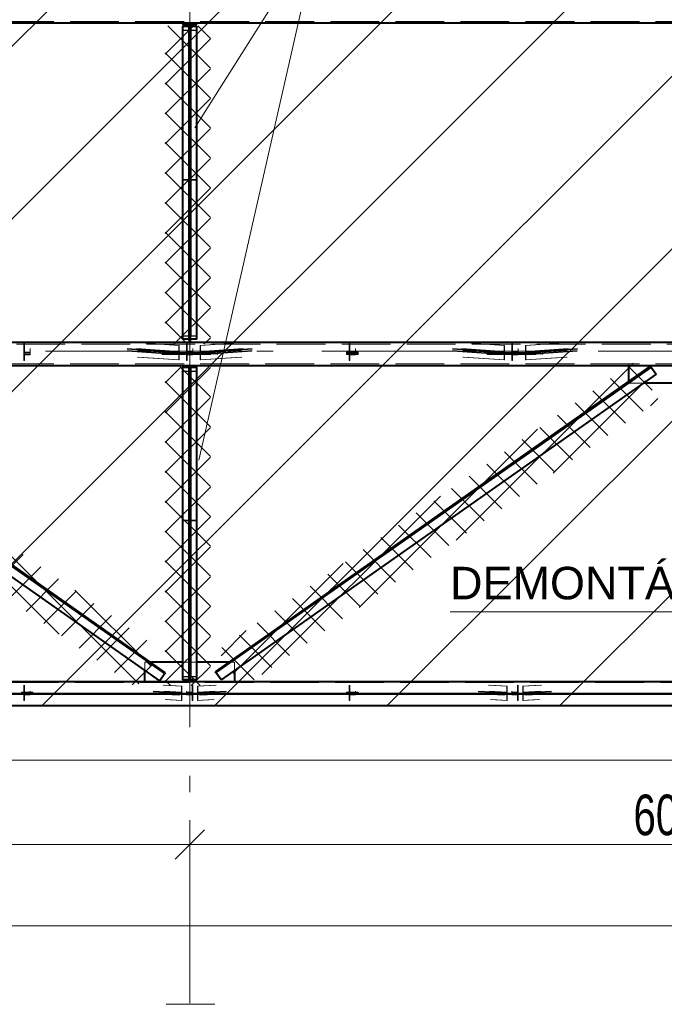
# Model space of a CAD drawing. Header units: metres. Extents: x 235 to 340, y 94 to 153.
# Tile 11 of 48: x 252.22 to 256.18, y 126.79 to 132.84. Entities that reach past the tile are written whole.
import ezdxf

# ---------------------------------------------------------------- set-up
doc = ezdxf.new("R2010")
doc.units = ezdxf.units.M
doc.linetypes.add('__RA_15', pattern=[1.7, 1, -0.3, 0.1, -0.3])
doc.linetypes.add('__RA_2', pattern=[0.4, 0.3, -0.1])
for name, color, linetype, lineweight in [('OSY', 204, '__RA_15', 13), ('POPIS', 7, 'Continuous', 13), ('Standard', 7, 'Continuous', 40), ('VYZTUZ', 11, 'Continuous', 50)]:
    doc.layers.add(name, color=color, linetype=linetype, lineweight=lineweight)
doc.styles.add('ARIAL', font='ARIAL.TTF')

msp = doc.modelspace()

# ---------------------------------------------------------------- linework, layer by layer
at = {"layer": 'OSY', "color": 204, "linetype": '__RA_15', "lineweight": 13}
for p, q in [((253.2656, 126.7921), (253.2656, 152.3201)), ((242.1779, 130.8043), (323.2759, 130.8043)), ((242.1779, 128.6966), (323.2759, 128.6966)), ((253.2656, 126.7921), (253.2656, 126.7921))]:
    msp.add_line(p, q, dxfattribs=at)
at = {"layer": 'OSY', "color": 204, "linetype": 'Continuous', "lineweight": 13}
msp.add_line((253.4202, 126.7861), (253.1214, 126.7861), dxfattribs=at)
at = {"layer": 'Standard', "color": 1, "linetype": 'Continuous', "lineweight": 13}
for p, q in [((248.1143, 128.6216), (258.7278, 139.2351)), ((249.1749, 128.6216), (259.7884, 139.2351)), ((250.2356, 128.6216), (260.8491, 139.2351)), ((251.2963, 128.6216), (261.9098, 139.2351)), ((252.3569, 128.6216), (262.9704, 139.2351)), ((253.4176, 128.6216), (264.0311, 139.2351)), ((254.4782, 128.6216), (265.0917, 139.2351)), ((255.5389, 128.6216), (266.1524, 139.2351))]:
    msp.add_line(p, q, dxfattribs=at)
at = {"layer": 'Standard', "color": 7, "linetype": 'Continuous', "lineweight": 13}
for p, q in [((254.0616, 133.3902), (253.298, 132.1789)), ((254.0616, 133.3902), (253.3209, 130.1347)), ((253.1148, 132.6322), (253.289, 132.8064)), ((253.1318, 132.8064), (253.3926, 132.5456)), ((253.3156, 132.8064), (253.3926, 132.7294)), ((253.1148, 132.4483), (253.3926, 132.7261)), ((253.1148, 132.6395), (253.3926, 132.3617)), ((253.1148, 132.2645), (253.3926, 132.5422)), ((253.1148, 132.4556), (253.3926, 132.1779)), ((253.1148, 132.0806), (253.3926, 132.3584)), ((253.1148, 132.2718), (253.3926, 131.994)), ((253.1148, 131.8968), (253.3926, 132.1745)), ((253.1148, 132.088), (253.3926, 131.8102)), ((253.1148, 131.7129), (253.3926, 131.9907)), ((253.1148, 131.9041), (253.3926, 131.6263)), ((253.1148, 131.5291), (253.3926, 131.8068)), ((253.1148, 131.7203), (253.3926, 131.4425)), ((253.1148, 131.3452), (253.3926, 131.623)), ((253.1148, 131.5364), (253.3926, 131.2587)), ((253.1148, 131.1614), (253.3926, 131.4391)), ((253.1148, 131.3526), (253.3926, 131.0748)), ((253.1148, 130.9775), (253.3926, 131.2553)), ((253.1148, 131.1687), (253.3926, 130.891)), ((253.1681, 130.847), (253.3926, 131.0714)), ((253.1148, 130.9849), (253.2527, 130.847)), ((253.3519, 130.847), (253.3926, 130.8876)), ((253.1148, 130.6098), (253.2113, 130.7064)), ((253.1148, 130.426), (253.3926, 130.7037)), ((253.2095, 130.7064), (253.3926, 130.5233)), ((254.9039, 129.6412), (255.9937, 130.731)), ((256.1087, 130.5648), (255.9622, 130.7114)), ((253.1148, 130.6172), (253.3926, 130.3394)), ((255.5009, 130.0544), (256.0689, 130.6224)), ((256.0531, 130.4365), (255.8535, 130.6362)), ((255.9445, 130.3614), (255.7449, 130.561)), ((253.1148, 130.2421), (253.3926, 130.5199)), ((256.0979, 130.4675), (256.1441, 130.5137)), ((253.1148, 130.4333), (253.3926, 130.1556)), ((255.8358, 130.2862), (255.6362, 130.4858)), ((255.7272, 130.211), (255.5276, 130.4106)), ((253.1148, 130.0583), (253.3926, 130.336)), ((254.3069, 129.2281), (255.4037, 130.3249)), ((255.6185, 130.1358), (255.4189, 130.3354)), ((253.1148, 130.2495), (253.3926, 129.9717)), ((255.5099, 130.0606), (255.3103, 130.2602)), ((252.4628, 129.063), (251.366, 130.1598)), ((253.1148, 129.8744), (253.3926, 130.1522)), ((255.4012, 129.9854), (255.2016, 130.185)), ((255.2926, 129.9102), (255.093, 130.1098)), ((253.1148, 130.0656), (253.3926, 129.7879)), ((255.1839, 129.835), (254.9843, 130.0346)), ((253.1148, 129.6906), (253.3926, 129.9683)), ((255.0753, 129.7598), (254.8756, 129.9594)), ((253.7099, 128.8149), (254.8067, 129.9117)), ((253.1148, 129.8818), (253.3926, 129.604)), ((254.9666, 129.6846), (254.767, 129.8842)), ((253.1148, 129.5067), (253.3926, 129.7845)), ((254.8579, 129.6094), (254.6583, 129.809)), ((252.9527, 128.7569), (251.963, 129.7466)), ((254.7493, 129.5342), (254.5497, 129.7338)), ((253.1148, 129.6979), (253.3926, 129.4202)), ((254.6406, 129.459), (254.441, 129.6586)), ((253.1148, 129.3229), (253.3926, 129.6006)), ((254.532, 129.3838), (254.3324, 129.5834)), ((252.0426, 129.3538), (252.2422, 129.5534)), ((252.1513, 129.2786), (252.3509, 129.4782)), ((253.1148, 129.5141), (253.3926, 129.2363)), ((253.5333, 128.8222), (254.2097, 129.4985)), ((254.4233, 129.3086), (254.2237, 129.5083)), ((252.2599, 129.2034), (252.4595, 129.403)), ((253.1148, 129.139), (253.3926, 129.4168)), ((254.3147, 129.2334), (254.1151, 129.4331)), ((254.206, 129.1583), (254.0064, 129.3579)), ((252.3686, 129.1282), (252.5682, 129.3278)), ((253.0279, 128.8656), (252.56, 129.3335)), ((253.1148, 129.3302), (253.3926, 129.0525)), ((254.0974, 129.0831), (253.8978, 129.2827)), ((252.4772, 129.053), (252.6768, 129.2526)), ((253.1148, 128.9552), (253.3926, 129.233)), ((252.5859, 128.9778), (252.7855, 129.1774)), ((253.9887, 129.0079), (253.7891, 129.2075)), ((254.8661, 129.2017), (257.4565, 129.2017)), ((252.6945, 128.9026), (252.8942, 129.1022)), ((253.1148, 129.1464), (253.3926, 128.8686)), ((253.8801, 128.9327), (253.6805, 129.1323)), ((253.1148, 128.7714), (253.3926, 129.0491)), ((253.4581, 128.9308), (253.6127, 129.0854)), ((253.7714, 128.8575), (253.5718, 129.0571)), ((252.8032, 128.8274), (253.0028, 129.027)), ((253.6628, 128.7823), (253.4631, 128.9819)), ((253.1148, 128.9625), (253.3304, 128.747)), ((252.9118, 128.7522), (253.034, 128.8744)), ((253.2743, 128.747), (253.3926, 128.8653)), ((253.1148, 128.7787), (253.1465, 128.747)), ((246.8636, 128.6216), (319.6676, 128.6216))]:
    msp.add_line(p, q, dxfattribs=at)
at = {"layer": 'Standard', "color": 1, "linetype": 'Continuous', "lineweight": 40}
for p, q in [((249.3257, 132.8248), (259.2596, 132.8248)), ((253.2216, 132.8038), (253.2216, 130.8782)), ((253.2216, 132.8038), (253.2616, 132.8038)), ((253.2616, 132.8168), (253.2234, 132.8168)), ((253.2234, 132.8168), (253.2234, 132.8118)), ((253.2234, 132.8118), (253.2584, 132.8118)), ((253.2584, 132.8118), (253.2584, 132.8038)), ((253.2616, 132.8248), (253.2616, 132.7438)), ((253.2696, 132.7438), (253.2696, 132.8248)), ((253.3078, 132.8168), (253.2696, 132.8168)), ((253.2696, 132.8038), (253.3096, 132.8038)), ((253.2728, 132.8038), (253.2728, 132.8118)), ((253.2728, 132.8118), (253.3078, 132.8118)), ((253.3078, 132.8118), (253.3078, 132.8168)), ((253.3096, 130.8782), (253.3096, 132.8038)), ((253.2616, 130.9382), (253.2616, 132.7438)), ((253.2616, 132.7438), (253.2696, 132.7438)), ((253.2696, 132.7438), (253.2696, 130.9382)), ((253.2616, 131.871), (253.2696, 131.871)), ((253.2616, 131.811), (253.2696, 131.811)), ((253.2616, 130.9382), (253.2616, 130.8571)), ((253.2616, 130.9382), (253.2696, 130.9382)), ((253.2696, 130.8571), (253.2696, 130.9382)), ((259.2596, 130.8571), (248.2054, 130.8571)), ((253.2616, 130.8782), (253.2216, 130.8782)), ((253.2576, 130.8782), (253.2576, 130.8763)), ((253.2576, 130.8763), (253.2616, 130.8763)), ((253.3096, 130.8782), (253.2696, 130.8782)), ((253.2696, 130.8763), (253.2736, 130.8763)), ((253.2736, 130.8763), (253.2736, 130.8782)), ((248.1257, 130.7171), (259.2596, 130.7171)), ((253.1121, 128.8215), (250.4292, 130.7065)), ((250.4326, 130.7114), (253.1156, 128.8264)), ((253.2216, 130.7071), (253.2216, 128.7816)), ((253.2216, 130.7071), (253.2616, 130.7071)), ((253.2616, 130.7091), (253.2234, 130.7091)), ((253.2234, 130.7091), (253.2234, 130.7071)), ((253.2616, 130.7171), (253.2616, 130.6471)), ((253.2696, 130.6471), (253.2696, 130.7171)), ((253.3078, 130.7091), (253.2696, 130.7091)), ((253.2696, 130.7071), (253.3096, 130.7071)), ((253.3078, 130.7071), (253.3078, 130.7091)), ((253.3096, 128.7816), (253.3096, 130.7071)), ((253.4238, 128.8322), (256.0986, 130.7114)), ((256.102, 130.7065), (253.4272, 128.8273)), ((255.9656, 130.6179), (255.9656, 130.7171)), ((256.0986, 130.7114), (256.102, 130.7065)), ((256.102, 130.7065), (256.1331, 130.6623)), ((253.0811, 128.7773), (250.3981, 130.6623)), ((253.2616, 128.8416), (253.2616, 130.6471)), ((253.2616, 130.6471), (253.2696, 130.6471)), ((253.2696, 130.6471), (253.2696, 128.8416)), ((256.1331, 130.6623), (253.4583, 128.7831)), ((256.4771, 130.6068), (256.054, 130.6068)), ((253.2616, 129.7744), (253.2696, 129.7744)), ((253.2616, 129.7144), (253.2696, 129.7144)), ((253.2216, 128.8916), (253.0228, 128.8916)), ((253.5083, 128.8916), (253.3096, 128.8916)), ((252.9896, 128.7716), (252.9896, 128.8416)), ((253.1121, 128.8215), (253.0811, 128.7773)), ((253.1156, 128.8264), (253.1121, 128.8215)), ((253.2616, 128.8416), (253.2616, 128.7716)), ((253.2616, 128.8416), (253.2696, 128.8416)), ((253.2696, 128.7716), (253.2696, 128.8416)), ((253.4272, 128.8273), (253.4238, 128.8322)), ((253.4583, 128.7831), (253.4272, 128.8273)), ((253.5416, 128.8416), (253.5416, 128.7716)), ((247.018, 128.7716), (259.2596, 128.7716)), ((253.2616, 128.7816), (253.2216, 128.7816)), ((253.3096, 128.7816), (253.2696, 128.7816)), ((246.9754, 128.6966), (259.2596, 128.6966)), ((259.2596, 128.6966), (246.9754, 128.6966)), ((259.2596, 128.6216), (246.9327, 128.6216))]:
    msp.add_line(p, q, dxfattribs=at)
at = {"layer": 'Standard', "color": 136, "linetype": '__RA_2', "lineweight": 18}
for p, q in [((249.3306, 132.8338), (259.2596, 132.8338)), ((253.2576, 130.8782), (253.2576, 132.8038)), ((253.2616, 132.8006), (253.2576, 132.8006)), ((253.2584, 132.8038), (253.2584, 132.7568)), ((253.2634, 132.8168), (253.2616, 132.8168)), ((253.2634, 132.7568), (253.2634, 132.8168)), ((253.2678, 132.8168), (253.2678, 132.7568)), ((253.2696, 132.8168), (253.2678, 132.8168)), ((253.2736, 132.8006), (253.2696, 132.8006)), ((253.2728, 132.7568), (253.2728, 132.8038)), ((253.2736, 132.8038), (253.2736, 130.8782)), ((253.2576, 132.7793), (253.2216, 132.7793)), ((253.2216, 132.7769), (253.2616, 132.7769)), ((253.2584, 132.7843), (253.2616, 132.7843)), ((253.2616, 132.7632), (253.2584, 132.7632)), ((253.2584, 132.7568), (253.2634, 132.7568)), ((253.2678, 132.7568), (253.2728, 132.7568)), ((253.2696, 132.7843), (253.2728, 132.7843)), ((253.2696, 132.7769), (253.3096, 132.7769)), ((253.2728, 132.7632), (253.2696, 132.7632)), ((253.3096, 132.7793), (253.2736, 132.7793)), ((253.2616, 131.861), (253.2216, 131.861)), ((253.2216, 131.857), (253.2576, 131.857)), ((253.3096, 131.861), (253.2696, 131.861)), ((253.2736, 131.857), (253.3096, 131.857)), ((253.2576, 131.821), (253.2616, 131.821)), ((253.2696, 131.821), (253.2736, 131.821)), ((252.2456, 130.8344), (252.2456, 130.857)), ((252.2496, 130.8344), (252.2496, 130.857)), ((252.9347, 130.857), (253.1985, 130.839)), ((252.9411, 130.857), (253.201, 130.8393)), ((253.2616, 130.8997), (253.2216, 130.8997)), ((253.2216, 130.8974), (253.2576, 130.8974)), ((253.2456, 130.8344), (253.2456, 130.857)), ((253.2496, 130.8344), (253.2496, 130.857)), ((253.3096, 130.8997), (253.2696, 130.8997)), ((253.2736, 130.8974), (253.3096, 130.8974)), ((253.3302, 130.8393), (253.5901, 130.857)), ((253.3327, 130.839), (253.5965, 130.857)), ((254.2456, 130.8344), (254.2456, 130.857)), ((254.2496, 130.8344), (254.2496, 130.857)), ((254.9347, 130.857), (255.1985, 130.839)), ((254.9411, 130.857), (255.201, 130.8393)), ((255.2456, 130.8344), (255.2456, 130.857)), ((255.2496, 130.8344), (255.2496, 130.857)), ((255.3302, 130.8393), (255.5901, 130.857)), ((255.3327, 130.839), (255.5965, 130.857)), ((248.2001, 130.8481), (259.2596, 130.8481)), ((252.2456, 130.8344), (252.2456, 130.7946)), ((252.2496, 130.8344), (252.2456, 130.8344)), ((252.2456, 130.7946), (252.2456, 130.7866)), ((252.2456, 130.7946), (252.2856, 130.7946)), ((252.2496, 130.7986), (252.2496, 130.8344)), ((252.2496, 130.7986), (252.2496, 130.7826)), ((252.2856, 130.7986), (252.2496, 130.7986)), ((252.2856, 130.7986), (252.2856, 130.8209)), ((252.2856, 130.7946), (252.2856, 130.7986)), ((252.2856, 130.7866), (252.2856, 130.7946)), ((252.881, 130.8209), (253.176, 130.8007)), ((253.176, 130.7968), (252.8814, 130.8169)), ((252.8822, 130.8089), (253.176, 130.7888)), ((253.176, 130.7848), (252.8827, 130.8048)), ((252.9386, 130.8209), (253.1985, 130.8031)), ((253.1985, 130.7872), (252.9403, 130.8048)), ((252.9454, 130.8169), (253.201, 130.7994)), ((253.201, 130.7915), (252.9463, 130.8089)), ((253.4356, 130.8048), (253.0956, 130.8048)), ((253.0956, 130.7915), (253.0956, 130.8048)), ((253.0956, 130.7968), (253.4356, 130.7968)), ((253.1985, 130.8031), (253.176, 130.8007)), ((253.176, 130.8007), (253.176, 130.7968)), ((253.176, 130.7968), (253.201, 130.7994)), ((253.201, 130.8393), (253.1985, 130.839)), ((253.1985, 130.839), (253.1985, 130.8031)), ((253.201, 130.7994), (253.201, 130.8393)), ((253.2456, 130.8344), (253.2456, 130.7946)), ((253.2496, 130.8344), (253.2456, 130.8344)), ((253.2456, 130.7946), (253.2456, 130.7866)), ((253.2456, 130.7946), (253.2856, 130.7946)), ((253.2496, 130.7986), (253.2496, 130.8344)), ((253.2496, 130.7986), (253.2496, 130.7826)), ((253.2856, 130.7986), (253.2496, 130.7986)), ((253.2856, 130.7986), (253.2856, 130.8209)), ((253.2856, 130.7946), (253.2856, 130.7986)), ((253.2856, 130.7866), (253.2856, 130.7946)), ((253.3302, 130.8393), (253.3302, 130.7994)), ((253.3327, 130.839), (253.3302, 130.8393)), ((253.3302, 130.7994), (253.5858, 130.8169)), ((253.5849, 130.8089), (253.3302, 130.7915)), ((253.3302, 130.7994), (253.3552, 130.7968)), ((253.3327, 130.8031), (253.3327, 130.839)), ((253.3327, 130.8031), (253.5926, 130.8209)), ((253.5909, 130.8048), (253.3327, 130.7872)), ((253.3552, 130.8007), (253.3327, 130.8031)), ((253.3552, 130.8007), (253.6502, 130.8209)), ((253.6498, 130.8169), (253.3552, 130.7968)), ((253.3552, 130.7888), (253.6489, 130.8089)), ((253.6485, 130.8048), (253.3552, 130.7848)), ((253.3552, 130.7968), (253.3552, 130.8007)), ((253.4356, 130.8048), (253.4356, 130.7915)), ((254.2306, 130.7917), (254.2306, 130.799)), ((254.3006, 130.799), (254.2306, 130.799)), ((254.2456, 130.8344), (254.2456, 130.7946)), ((254.2496, 130.8344), (254.2456, 130.8344)), ((254.2456, 130.7946), (254.2456, 130.7866)), ((254.2456, 130.7946), (254.2856, 130.7946)), ((254.2496, 130.7986), (254.2496, 130.8344)), ((254.2496, 130.7986), (254.2496, 130.7826)), ((254.2856, 130.7986), (254.2496, 130.7986)), ((254.2856, 130.7986), (254.2856, 130.8209)), ((254.2856, 130.7946), (254.2856, 130.7986)), ((254.2856, 130.7866), (254.2856, 130.7946)), ((254.3006, 130.799), (254.3006, 130.7917)), ((254.881, 130.8209), (255.176, 130.8007)), ((255.176, 130.7968), (254.8814, 130.8169)), ((254.8822, 130.8089), (255.176, 130.7888)), ((255.176, 130.7848), (254.8827, 130.8048)), ((254.9386, 130.8209), (255.1985, 130.8031)), ((255.1985, 130.7872), (254.9403, 130.8048)), ((254.9454, 130.8169), (255.201, 130.7994)), ((255.201, 130.7915), (254.9463, 130.8089)), ((255.4356, 130.8048), (255.0956, 130.8048)), ((255.0956, 130.7915), (255.0956, 130.8048)), ((255.0956, 130.7968), (255.4356, 130.7968)), ((255.1985, 130.8031), (255.176, 130.8007)), ((255.176, 130.8007), (255.176, 130.7968)), ((255.176, 130.7968), (255.201, 130.7994)), ((255.201, 130.8393), (255.1985, 130.839)), ((255.1985, 130.839), (255.1985, 130.8031)), ((255.201, 130.7994), (255.201, 130.8393)), ((255.2456, 130.8344), (255.2456, 130.7946)), ((255.2496, 130.8344), (255.2456, 130.8344)), ((255.2456, 130.7946), (255.2456, 130.7866)), ((255.2456, 130.7946), (255.2856, 130.7946)), ((255.2496, 130.7986), (255.2496, 130.8344)), ((255.2496, 130.7986), (255.2496, 130.7826)), ((255.2856, 130.7986), (255.2496, 130.7986)), ((255.2856, 130.7986), (255.2856, 130.8209)), ((255.2856, 130.7946), (255.2856, 130.7986)), ((255.2856, 130.7866), (255.2856, 130.7946)), ((255.3302, 130.8393), (255.3302, 130.7994)), ((255.3327, 130.839), (255.3302, 130.8393)), ((255.3302, 130.7994), (255.5858, 130.8169)), ((255.5849, 130.8089), (255.3302, 130.7915)), ((255.3302, 130.7994), (255.3552, 130.7968)), ((255.3327, 130.8031), (255.3327, 130.839)), ((255.3327, 130.8031), (255.5926, 130.8209)), ((255.5909, 130.8048), (255.3327, 130.7872)), ((255.3552, 130.8007), (255.3327, 130.8031)), ((255.3552, 130.8007), (255.6502, 130.8209)), ((255.6498, 130.8169), (255.3552, 130.7968)), ((255.3552, 130.7888), (255.6489, 130.8089)), ((255.6485, 130.8048), (255.3552, 130.7848)), ((255.3552, 130.7968), (255.3552, 130.8007)), ((255.4356, 130.8048), (255.4356, 130.7915)), ((252.2456, 130.7866), (252.2456, 130.7468)), ((252.2856, 130.7866), (252.2456, 130.7866)), ((252.2456, 130.7468), (252.2496, 130.7468)), ((252.2496, 130.7468), (252.2496, 130.7826)), ((252.2496, 130.7826), (252.2856, 130.7826)), ((252.2856, 130.7826), (252.2856, 130.7866)), ((253.1985, 130.7513), (252.9442, 130.7687)), ((253.201, 130.7516), (252.9506, 130.7687)), ((253.0956, 130.7916), (253.4356, 130.7916)), ((253.0956, 130.7836), (253.0956, 130.7915)), ((253.4356, 130.7915), (253.0956, 130.7915)), ((253.4356, 130.7873), (253.0956, 130.7873)), ((253.0956, 130.7836), (253.4356, 130.7836)), ((253.201, 130.7915), (253.176, 130.7888)), ((253.176, 130.7888), (253.176, 130.7848)), ((253.176, 130.7848), (253.1985, 130.7872)), ((253.1985, 130.7872), (253.1985, 130.7513)), ((253.1985, 130.7513), (253.201, 130.7516)), ((253.201, 130.7516), (253.201, 130.7915)), ((253.2456, 130.7866), (253.2456, 130.7468)), ((253.2856, 130.7866), (253.2456, 130.7866)), ((253.2456, 130.7468), (253.2496, 130.7468)), ((253.2496, 130.7468), (253.2496, 130.7826)), ((253.2496, 130.7826), (253.2856, 130.7826)), ((253.2856, 130.7826), (253.2856, 130.7866)), ((253.3302, 130.7915), (253.3302, 130.7516)), ((253.3552, 130.7888), (253.3302, 130.7915)), ((253.5806, 130.7687), (253.3302, 130.7516)), ((253.3302, 130.7516), (253.3327, 130.7513)), ((253.3327, 130.7513), (253.3327, 130.7872)), ((253.3327, 130.7872), (253.3552, 130.7848)), ((253.587, 130.7687), (253.3327, 130.7513)), ((253.3552, 130.7848), (253.3552, 130.7888)), ((253.4356, 130.7836), (253.4356, 130.7915)), ((254.3006, 130.7917), (254.2306, 130.7917)), ((254.2306, 130.7917), (254.2306, 130.7837)), ((254.2306, 130.791), (254.3006, 130.791)), ((254.2306, 130.7837), (254.3006, 130.7837)), ((254.2456, 130.7866), (254.2456, 130.7468)), ((254.2856, 130.7866), (254.2456, 130.7866)), ((254.2456, 130.7468), (254.2496, 130.7468)), ((254.2496, 130.7468), (254.2496, 130.7826)), ((254.2496, 130.7826), (254.2856, 130.7826)), ((254.2856, 130.7826), (254.2856, 130.7866)), ((254.3006, 130.7917), (254.3006, 130.7837)), ((255.1985, 130.7513), (254.9442, 130.7687)), ((255.201, 130.7516), (254.9506, 130.7687)), ((255.0956, 130.7916), (255.4356, 130.7916)), ((255.0956, 130.7836), (255.0956, 130.7915)), ((255.4356, 130.7915), (255.0956, 130.7915)), ((255.4356, 130.7873), (255.0956, 130.7873)), ((255.0956, 130.7836), (255.4356, 130.7836)), ((255.201, 130.7915), (255.176, 130.7888)), ((255.176, 130.7888), (255.176, 130.7848)), ((255.176, 130.7848), (255.1985, 130.7872)), ((255.1985, 130.7872), (255.1985, 130.7513)), ((255.1985, 130.7513), (255.201, 130.7516)), ((255.201, 130.7516), (255.201, 130.7915)), ((255.2456, 130.7866), (255.2456, 130.7468)), ((255.2856, 130.7866), (255.2456, 130.7866)), ((255.2456, 130.7468), (255.2496, 130.7468)), ((255.2496, 130.7468), (255.2496, 130.7826)), ((255.2496, 130.7826), (255.2856, 130.7826)), ((255.2856, 130.7826), (255.2856, 130.7866)), ((255.3302, 130.7915), (255.3302, 130.7516)), ((255.3552, 130.7888), (255.3302, 130.7915)), ((255.5806, 130.7687), (255.3302, 130.7516)), ((255.3302, 130.7516), (255.3327, 130.7513)), ((255.3327, 130.7513), (255.3327, 130.7872)), ((255.3327, 130.7872), (255.3552, 130.7848)), ((255.587, 130.7687), (255.3327, 130.7513)), ((255.3552, 130.7848), (255.3552, 130.7888)), ((255.4356, 130.7836), (255.4356, 130.7915)), ((248.1306, 130.7261), (259.2596, 130.7261)), ((253.2576, 130.6826), (253.2216, 130.6826)), ((253.2216, 130.6803), (253.2616, 130.6803)), ((253.2234, 130.7071), (253.2234, 130.7041)), ((253.2234, 130.7041), (253.2584, 130.7041)), ((253.2576, 128.7816), (253.2576, 130.7071)), ((253.2616, 130.7039), (253.2576, 130.7039)), ((253.2584, 130.7041), (253.2584, 130.6491)), ((253.2584, 130.6876), (253.2616, 130.6876)), ((253.2634, 130.7091), (253.2616, 130.7091)), ((253.2634, 130.6491), (253.2634, 130.7091)), ((253.2678, 130.7091), (253.2678, 130.6491)), ((253.2696, 130.7091), (253.2678, 130.7091)), ((253.2736, 130.7039), (253.2696, 130.7039)), ((253.2696, 130.6876), (253.2728, 130.6876)), ((253.2696, 130.6803), (253.3096, 130.6803)), ((253.2728, 130.6491), (253.2728, 130.7041)), ((253.2728, 130.7041), (253.3078, 130.7041)), ((253.2736, 130.7071), (253.2736, 128.7816)), ((253.3096, 130.6826), (253.2736, 130.6826)), ((253.3078, 130.7041), (253.3078, 130.7071)), ((255.9656, 130.7171), (255.9656, 130.7261)), ((253.2616, 130.6665), (253.2584, 130.6665)), ((253.2584, 130.6491), (253.2634, 130.6491)), ((253.2678, 130.6491), (253.2728, 130.6491)), ((253.2728, 130.6665), (253.2696, 130.6665)), ((255.9656, 130.6106), (255.9656, 130.6179)), ((255.9656, 130.6068), (255.9656, 130.6106)), ((256.054, 130.6068), (255.9656, 130.6068)), ((253.2616, 129.7643), (253.2216, 129.7643)), ((253.3096, 129.7643), (253.2696, 129.7643)), ((253.2216, 129.7604), (253.2576, 129.7604)), ((253.2576, 129.7244), (253.2616, 129.7244)), ((253.2696, 129.7244), (253.2736, 129.7244)), ((253.2736, 129.7604), (253.3096, 129.7604)), ((253.0124, 128.8916), (252.9896, 128.8916)), ((252.9896, 128.8416), (252.9896, 128.8916)), ((253.0228, 128.8916), (253.0124, 128.8916)), ((253.2616, 128.8916), (253.2216, 128.8916)), ((253.3096, 128.8916), (253.2696, 128.8916)), ((253.5188, 128.8916), (253.5083, 128.8916)), ((253.5416, 128.8916), (253.5188, 128.8916)), ((253.5416, 128.8916), (253.5416, 128.8416)), ((253.2616, 128.8031), (253.2216, 128.8031)), ((253.2216, 128.8007), (253.2576, 128.8007)), ((253.3096, 128.8031), (253.2696, 128.8031)), ((253.2736, 128.8007), (253.3096, 128.8007)), ((259.2596, 128.7656), (247.0141, 128.7656)), ((252.2456, 128.7421), (252.2456, 128.7493)), ((252.2456, 128.7421), (252.2456, 128.7023)), ((252.2496, 128.7421), (252.2456, 128.7421)), ((252.2496, 128.7421), (252.2496, 128.7493)), ((252.2496, 128.7063), (252.2496, 128.7421)), ((253.1034, 128.7493), (253.2159, 128.7434)), ((253.111, 128.7493), (253.218, 128.7437)), ((253.218, 128.7437), (253.2159, 128.7434)), ((253.2159, 128.7434), (253.2159, 128.7075)), ((253.218, 128.7038), (253.218, 128.7437)), ((253.2576, 128.7816), (253.2576, 128.7797)), ((253.2576, 128.7797), (253.2616, 128.7797)), ((253.2696, 128.7797), (253.2736, 128.7797)), ((253.2736, 128.7797), (253.2736, 128.7816)), ((253.2816, 128.7493), (253.2816, 128.7421)), ((253.2816, 128.7421), (253.2816, 128.7063)), ((253.2856, 128.7421), (253.2816, 128.7421)), ((253.2856, 128.7493), (253.2856, 128.7421)), ((253.2856, 128.7023), (253.2856, 128.7421)), ((253.3132, 128.7437), (253.4201, 128.7493)), ((253.3132, 128.7437), (253.3132, 128.7038)), ((253.3153, 128.7434), (253.3132, 128.7437)), ((253.3153, 128.7434), (253.4277, 128.7493)), ((253.3153, 128.7075), (253.3153, 128.7434)), ((254.2456, 128.7421), (254.2456, 128.7493)), ((254.2456, 128.7421), (254.2456, 128.7023)), ((254.2496, 128.7421), (254.2456, 128.7421)), ((254.2496, 128.7421), (254.2496, 128.7493)), ((254.2496, 128.7063), (254.2496, 128.7421)), ((255.1034, 128.7493), (255.2159, 128.7434)), ((255.111, 128.7493), (255.218, 128.7437)), ((255.218, 128.7437), (255.2159, 128.7434)), ((255.2159, 128.7434), (255.2159, 128.7075)), ((255.218, 128.7038), (255.218, 128.7437)), ((255.2816, 128.7493), (255.2816, 128.7421)), ((255.2816, 128.7421), (255.2816, 128.7063)), ((255.2856, 128.7421), (255.2816, 128.7421)), ((255.2856, 128.7493), (255.2856, 128.7421)), ((255.2856, 128.7023), (255.2856, 128.7421)), ((255.3132, 128.7437), (255.4201, 128.7493)), ((255.3132, 128.7437), (255.3132, 128.7038)), ((255.3153, 128.7434), (255.3132, 128.7437)), ((255.3153, 128.7434), (255.4277, 128.7493)), ((255.3153, 128.7075), (255.3153, 128.7434)), ((246.9754, 128.6966), (259.2596, 128.6966)), ((259.2596, 128.6966), (246.9754, 128.6966)), ((252.2306, 128.7007), (252.2306, 128.7066)), ((252.3006, 128.7066), (252.2306, 128.7066)), ((252.3006, 128.7007), (252.2306, 128.7007)), ((252.2306, 128.7007), (252.2306, 128.6927)), ((252.2306, 128.6987), (252.3006, 128.6987)), ((252.2306, 128.6927), (252.3006, 128.6927)), ((252.2456, 128.7023), (252.2856, 128.7023)), ((252.2456, 128.7012), (252.2456, 128.6943)), ((252.2456, 128.6943), (252.2456, 128.6544)), ((252.2856, 128.6943), (252.2456, 128.6943)), ((252.2856, 128.7063), (252.2496, 128.7063)), ((252.2496, 128.6971), (252.2496, 128.6903)), ((252.2496, 128.6544), (252.2496, 128.6903)), ((252.2496, 128.6903), (252.2856, 128.6903)), ((252.2856, 128.7063), (252.2856, 128.7132)), ((252.2856, 128.7023), (252.2856, 128.7063)), ((252.2856, 128.6943), (252.2856, 128.7012)), ((252.2856, 128.6903), (252.2856, 128.6943)), ((252.3006, 128.7066), (252.3006, 128.7007)), ((252.3006, 128.7007), (252.3006, 128.6927)), ((253.0401, 128.7132), (253.1969, 128.7049)), ((253.1969, 128.7009), (253.0407, 128.7092)), ((253.0418, 128.7012), (253.1969, 128.6929)), ((253.1969, 128.689), (253.0423, 128.6971)), ((253.1084, 128.7132), (253.2159, 128.7075)), ((253.2159, 128.6916), (253.1106, 128.6971)), ((253.1156, 128.7007), (253.1156, 128.7092)), ((253.1156, 128.6927), (253.1156, 128.7007)), ((253.4156, 128.7007), (253.1156, 128.7007)), ((253.1156, 128.6927), (253.4156, 128.6927)), ((253.1166, 128.7092), (253.218, 128.7038)), ((253.218, 128.6958), (253.1177, 128.7012)), ((253.2159, 128.7075), (253.1969, 128.7049)), ((253.1969, 128.7049), (253.1969, 128.7009)), ((253.1969, 128.7009), (253.218, 128.7038)), ((253.218, 128.6958), (253.1969, 128.6929)), ((253.1969, 128.6929), (253.1969, 128.689)), ((253.1969, 128.689), (253.2159, 128.6916)), ((253.2159, 128.6916), (253.2159, 128.6557)), ((253.218, 128.656), (253.218, 128.6958)), ((253.2456, 128.7132), (253.2456, 128.7063)), ((253.2816, 128.7063), (253.2456, 128.7063)), ((253.2456, 128.7063), (253.2456, 128.7023)), ((253.2456, 128.7023), (253.2856, 128.7023)), ((253.2456, 128.7012), (253.2456, 128.6943)), ((253.2856, 128.6943), (253.2456, 128.6943)), ((253.2456, 128.6943), (253.2456, 128.6903)), ((253.2456, 128.6903), (253.2816, 128.6903)), ((253.2816, 128.6903), (253.2816, 128.6971)), ((253.2816, 128.6903), (253.2816, 128.6544)), ((253.2856, 128.6943), (253.2856, 128.7012)), ((253.2856, 128.6544), (253.2856, 128.6943)), ((253.3132, 128.7038), (253.4146, 128.7092)), ((253.3132, 128.7038), (253.3343, 128.7009)), ((253.4135, 128.7012), (253.3132, 128.6958)), ((253.3132, 128.6958), (253.3132, 128.656)), ((253.3343, 128.6929), (253.3132, 128.6958)), ((253.3153, 128.7075), (253.4228, 128.7132)), ((253.3343, 128.7049), (253.3153, 128.7075)), ((253.4205, 128.6971), (253.3153, 128.6916)), ((253.3153, 128.6557), (253.3153, 128.6916)), ((253.3153, 128.6916), (253.3343, 128.689)), ((253.3343, 128.7049), (253.4911, 128.7132)), ((253.4905, 128.7092), (253.3343, 128.7009)), ((253.3343, 128.7009), (253.3343, 128.7049)), ((253.3343, 128.6929), (253.4894, 128.7012)), ((253.4889, 128.6971), (253.3343, 128.689)), ((253.3343, 128.689), (253.3343, 128.6929)), ((253.4156, 128.7092), (253.4156, 128.7007)), ((253.4156, 128.6927), (253.4156, 128.7007)), ((254.2306, 128.7007), (254.2306, 128.7066)), ((254.3006, 128.7066), (254.2306, 128.7066)), ((254.3006, 128.7007), (254.2306, 128.7007)), ((254.2306, 128.7007), (254.2306, 128.6927)), ((254.2306, 128.6987), (254.3006, 128.6987)), ((254.2306, 128.6927), (254.3006, 128.6927)), ((254.2456, 128.7023), (254.2856, 128.7023)), ((254.2456, 128.7012), (254.2456, 128.6943)), ((254.2456, 128.6943), (254.2456, 128.6544)), ((254.2856, 128.6943), (254.2456, 128.6943)), ((254.2856, 128.7063), (254.2496, 128.7063)), ((254.2496, 128.6971), (254.2496, 128.6903)), ((254.2496, 128.6544), (254.2496, 128.6903)), ((254.2496, 128.6903), (254.2856, 128.6903)), ((254.2856, 128.7063), (254.2856, 128.7132)), ((254.2856, 128.7023), (254.2856, 128.7063)), ((254.2856, 128.6943), (254.2856, 128.7012)), ((254.2856, 128.6903), (254.2856, 128.6943)), ((254.3006, 128.7066), (254.3006, 128.7007)), ((254.3006, 128.7007), (254.3006, 128.6927)), ((255.0401, 128.7132), (255.1969, 128.7049)), ((255.1969, 128.7009), (255.0407, 128.7092)), ((255.0418, 128.7012), (255.1969, 128.6929)), ((255.1969, 128.689), (255.0423, 128.6971)), ((255.1084, 128.7132), (255.2159, 128.7075)), ((255.2159, 128.6916), (255.1106, 128.6971)), ((255.1156, 128.7007), (255.1156, 128.7092)), ((255.1156, 128.6927), (255.1156, 128.7007)), ((255.4156, 128.7007), (255.1156, 128.7007)), ((255.1156, 128.6927), (255.4156, 128.6927)), ((255.1166, 128.7092), (255.218, 128.7038)), ((255.218, 128.6958), (255.1177, 128.7012)), ((255.2159, 128.7075), (255.1969, 128.7049)), ((255.1969, 128.7049), (255.1969, 128.7009)), ((255.1969, 128.7009), (255.218, 128.7038)), ((255.218, 128.6958), (255.1969, 128.6929)), ((255.1969, 128.6929), (255.1969, 128.689)), ((255.1969, 128.689), (255.2159, 128.6916)), ((255.2159, 128.6916), (255.2159, 128.6557)), ((255.218, 128.656), (255.218, 128.6958)), ((255.2456, 128.7132), (255.2456, 128.7063)), ((255.2816, 128.7063), (255.2456, 128.7063)), ((255.2456, 128.7063), (255.2456, 128.7023)), ((255.2456, 128.7023), (255.2856, 128.7023)), ((255.2456, 128.7012), (255.2456, 128.6943)), ((255.2856, 128.6943), (255.2456, 128.6943)), ((255.2456, 128.6943), (255.2456, 128.6903)), ((255.2456, 128.6903), (255.2816, 128.6903)), ((255.2816, 128.6903), (255.2816, 128.6971)), ((255.2816, 128.6903), (255.2816, 128.6544)), ((255.2856, 128.6943), (255.2856, 128.7012)), ((255.2856, 128.6544), (255.2856, 128.6943)), ((255.3132, 128.7038), (255.4146, 128.7092)), ((255.3132, 128.7038), (255.3343, 128.7009)), ((255.4135, 128.7012), (255.3132, 128.6958)), ((255.3132, 128.6958), (255.3132, 128.656)), ((255.3343, 128.6929), (255.3132, 128.6958)), ((255.3153, 128.7075), (255.4228, 128.7132)), ((255.3343, 128.7049), (255.3153, 128.7075)), ((255.4205, 128.6971), (255.3153, 128.6916)), ((255.3153, 128.6557), (255.3153, 128.6916)), ((255.3153, 128.6916), (255.3343, 128.689)), ((255.3343, 128.7049), (255.4911, 128.7132)), ((255.4905, 128.7092), (255.3343, 128.7009)), ((255.3343, 128.7009), (255.3343, 128.7049)), ((255.3343, 128.6929), (255.4894, 128.7012)), ((255.4889, 128.6971), (255.3343, 128.689)), ((255.3343, 128.689), (255.3343, 128.6929)), ((255.4156, 128.7092), (255.4156, 128.7007)), ((255.4156, 128.6927), (255.4156, 128.7007)), ((246.9355, 128.6276), (259.2596, 128.6276)), ((252.2456, 128.6544), (252.2496, 128.6544)), ((253.2159, 128.6557), (253.1156, 128.661)), ((253.218, 128.656), (253.1232, 128.661)), ((253.2159, 128.6557), (253.218, 128.656)), ((253.2816, 128.6544), (253.2856, 128.6544)), ((253.408, 128.661), (253.3132, 128.656)), ((253.3132, 128.656), (253.3153, 128.6557)), ((253.4156, 128.661), (253.3153, 128.6557)), ((254.2456, 128.6544), (254.2496, 128.6544)), ((255.2159, 128.6557), (255.1156, 128.661)), ((255.218, 128.656), (255.1232, 128.661)), ((255.2159, 128.6557), (255.218, 128.656)), ((255.2816, 128.6544), (255.2856, 128.6544)), ((255.408, 128.661), (255.3132, 128.656)), ((255.3132, 128.656), (255.3153, 128.6557)), ((255.4156, 128.661), (255.3153, 128.6557))]:
    msp.add_line(p, q, dxfattribs=at)
at = {"layer": 'Standard', "color": 7, "linetype": 'Continuous', "lineweight": 13}
msp.add_lwpolyline([(242.0779, 128.2883), (323.3759, 128.2883), (323.3759, 150.7173), (242.0779, 150.7173), (242.0779, 128.2883)], dxfattribs=at)
at = {"layer": 'VYZTUZ', "color": 171, "linetype": 'Continuous', "lineweight": 18}
for p, q in [((253.2656, 127.7685), (253.2656, 127.9186)), ((253.1756, 127.6786), (253.3556, 127.8586)), ((247.2656, 127.7685), (253.2656, 127.7685)), ((253.2656, 127.7685), (253.2656, 127.6186)), ((253.2656, 127.7685), (259.2656, 127.7685)), ((246.8636, 127.2685), (319.6676, 127.2685))]:
    msp.add_line(p, q, dxfattribs=at)

# ---------------------------------------------------------------- texts
at = {"layer": 'POPIS', "color": 204, "linetype": 'Continuous', "lineweight": 13, "insert": (254.8661, 129.275), "char_height": 0.2, "width": 0.09912, "attachment_point": 7, "style": 'ARIAL'}
msp.add_mtext('\\W0.99;DEMONTÁŽ\\~PRVKŮ', dxfattribs=at)
at = {"layer": 'VYZTUZ', "color": 171, "linetype": 'Continuous', "lineweight": 18, "insert": (255.9941, 127.8228), "char_height": 0.25, "width": 0.089286, "attachment_point": 7, "style": 'ARIAL'}
msp.add_mtext('\\W0.71;6000', dxfattribs=at)

doc.saveas('drawing.dxf')
